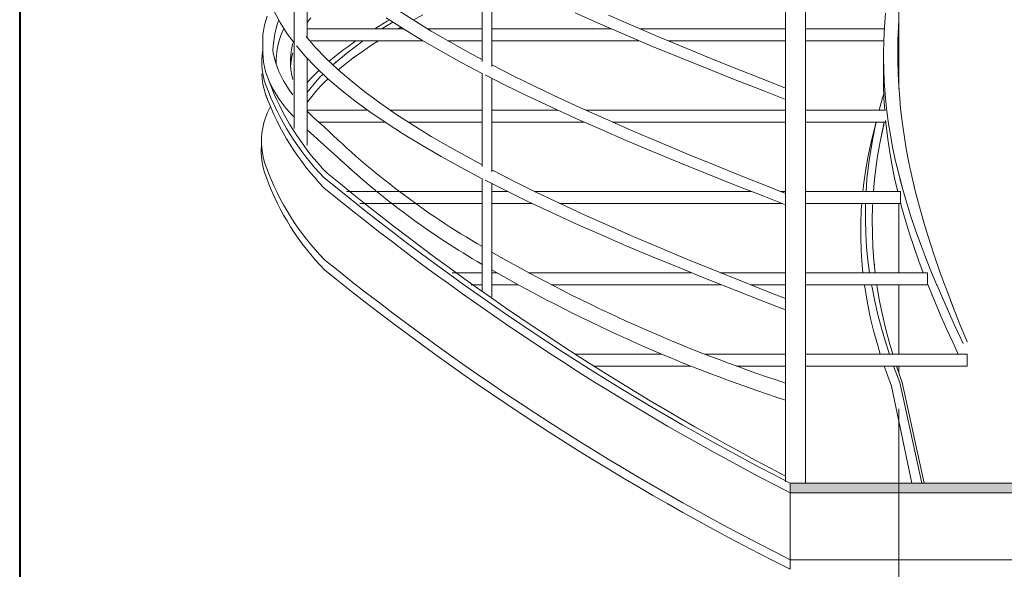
# Model space of a CAD drawing. Header units: millimetres. Extents: x 16408 to 141596, y -21057 to 26364.
# Tile 40 of 144: x 28455 to 30514, y 1516 to 2665. Entities that reach past the tile are written whole.
import ezdxf

# ---------------------------------------------------------------- set-up
doc = ezdxf.new("R2010")
doc.units = ezdxf.units.MM
doc.header["$MEASUREMENT"] = 0
doc.linetypes.add('Wipeout_Contour', pattern=[1000, 0, -1000])
for name, color, linetype, lineweight in [('0_Nr_pióra__1', 7, 'Continuous', 13), ('0_Nr_pióra__103', 7, 'Continuous', 5), ('inw_schody zewnętrzne_Nr_pióra__27', 7, 'Continuous', 40)]:
    doc.layers.add(name, color=color, linetype=linetype, lineweight=lineweight)

msp = doc.modelspace()

# ---------------------------------------------------------------- linework, layer by layer
at = {"layer": '0_Nr_pióra__103', "color": 7, "linetype": 'Continuous', "lineweight": 5}
for p, q in [((29028.7, 2437.6), (29028.7, 3469.7)), ((30097.8, 1696.4), (30097.8, 2935.5)), ((30056.5, 1699.6), (30056.5, 2916.7)), ((29056.5, 2627.5), (29056.5, 2804.5)), ((29421.8, 2578.2), (29421.8, 2773.2)), ((29442.3, 2567.6), (29442.3, 2762.8)), ((30293.5, 2590.3), (30293.5, 2774.6)), ((28999.8, 2659.3), (28987.5, 2682.6)), ((29277.8, 2664.8), (29241.9, 2688.1)), ((29669.4, 2656.2), (29616.8, 2679.5)), ((30262.9, 2650.4), (30265.2, 2678.8)), ((30262.9, 2650.4), (30265.2, 2678.8)), ((28967.1, 2653.6), (28972.9, 2672.9)), ((28988, 2632.5), (28993.8, 2655.8)), ((28993.8, 2655.8), (28997, 2664.6)), ((29014.7, 2635.9), (28999.8, 2659.3)), ((29056.5, 2659.2), (29063.7, 2668.9)), ((29205.5, 2651.4), (29223.4, 2662)), ((29220.3, 2651.4), (29235.4, 2660.4)), ((29257.5, 2646.1), (29221.4, 2669.4)), ((29223.4, 2662), (29228.5, 2664.8)), ((29315.8, 2641.5), (29277.8, 2664.8)), ((29278.4, 2664.4), (29278.9, 2664.7)), ((29278.9, 2664.7), (29298.2, 2675.3)), ((29723.3, 2632.9), (29669.4, 2656.2)), ((29739.3, 2651.7), (29686, 2675)), ((30292.5, 2650.4), (30293.5, 2664.9)), ((30292.5, 2650.4), (30293.5, 2664.9)), ((28963.8, 2634.3), (28967.1, 2653.6)), ((28992.8, 2651.9), (28993.4, 2653.8)), ((29002.2, 2634.7), (29006.7, 2645.4)), ((29006.7, 2645.4), (29007.5, 2647.1)), ((29028.7, 2617.1), (29014.7, 2635.9)), ((29056.5, 2646.4), (29257, 2646.4)), ((29197.5, 2646.4), (29205.5, 2651.4)), ((29212.4, 2646.4), (29220.3, 2651.4)), ((29246.9, 2646.4), (29252.3, 2649.5)), ((29295.8, 2622.8), (29257.5, 2646.1)), ((29307.8, 2646.4), (29421.8, 2646.4)), ((29355.8, 2618.2), (29315.8, 2641.5)), ((29442.3, 2646.4), (29692, 2646.4)), ((29794, 2628.3), (29739.3, 2651.7)), ((29751.6, 2646.4), (30056.5, 2646.4)), ((30097.8, 2646.4), (30262.7, 2646.4)), ((30261.5, 2622), (30262.9, 2650.4)), ((30261.5, 2622), (30262.9, 2650.4)), ((30291.4, 2622), (30292.5, 2650.4)), ((30291.4, 2622), (30292.5, 2650.4)), ((28963.2, 2615), (28963.8, 2634.3)), ((28963.2, 2595.8), (28963.2, 2615)), ((28984.8, 2609.2), (28988, 2632.5)), ((28995.5, 2613.5), (28998.4, 2624.1)), ((28998.4, 2624.1), (29002.2, 2634.7)), ((29025.4, 2613.5), (29026.1, 2616.3)), ((29073.1, 2608.1), (29054.4, 2629.9)), ((29063.8, 2621.4), (29298.1, 2621.4)), ((29140.9, 2608.9), (29155.9, 2619.5)), ((29155.9, 2619.5), (29158.8, 2621.4)), ((29156.4, 2608.9), (29171.3, 2619.5)), ((29171.3, 2619.5), (29174.2, 2621.4)), ((29189.4, 2611.1), (29205.4, 2621.4)), ((29336.1, 2599.4), (29295.8, 2622.8)), ((29350.2, 2621.4), (29421.8, 2621.4)), ((29397.7, 2594.9), (29355.8, 2618.2)), ((29442.3, 2621.4), (29527.2, 2621.4)), ((29523.2, 2621.4), (29750.5, 2621.4)), ((29778.5, 2609.6), (29723.3, 2632.9)), ((29849.8, 2605), (29794, 2628.3)), ((29810.5, 2621.4), (30056.5, 2621.4)), ((30097.8, 2621.4), (30261.5, 2621.4)), ((30261, 2593.7), (30261.5, 2622)), ((30261, 2593.7), (30261.5, 2622)), ((30291, 2593.7), (30291.4, 2622)), ((30291, 2593.7), (30291.4, 2622)), ((30293.5, 2520.6), (30293.5, 2624.4)), ((28961.9, 2592.2), (28963.2, 2601.8)), ((28964.9, 2576.5), (28963.2, 2595.8)), ((28984.6, 2601.7), (28984.8, 2609.2)), ((28985.2, 2595.6), (28984.6, 2601.7)), ((28989.7, 2576.3), (28985.2, 2595.6)), ((28991.9, 2592.2), (28993.3, 2602.9)), ((28993.3, 2602.9), (28995.5, 2613.5)), ((29021.8, 2592.2), (29023.2, 2602.9)), ((29023.2, 2602.9), (29025.4, 2613.5)), ((29023.6, 2583.9), (29025.8, 2594.6)), ((29025.8, 2594.6), (29026.1, 2595.7)), ((29051.9, 2589.3), (29033.7, 2610.7)), ((29095.4, 2584.7), (29073.1, 2608.1)), ((29102.1, 2578.4), (29131, 2601.5)), ((29109.9, 2571), (29142.3, 2598.2)), ((29131, 2601.5), (29140.9, 2608.9)), ((29139, 2595.7), (29142.3, 2598.2)), ((29142.3, 2598.2), (29156.4, 2608.9)), ((29158.7, 2589.9), (29173.7, 2600.5)), ((29173.7, 2600.5), (29189.4, 2611.1)), ((29378.4, 2576.1), (29336.1, 2599.4)), ((29421.8, 2582.1), (29397.7, 2594.9)), ((29835, 2586.3), (29778.5, 2609.6)), ((29906.8, 2581.7), (29849.8, 2605)), ((30261.1, 2585.9), (30261, 2593.7)), ((30261.1, 2585.9), (30261, 2593.7)), ((30291.2, 2576.1), (30291, 2593.7)), ((30291.2, 2576.1), (30291, 2593.7)), ((28961.2, 2581.6), (28961.9, 2592.2)), ((28961.4, 2571), (28961.2, 2581.6)), ((28969.2, 2557.2), (28964.9, 2576.5)), ((28996.8, 2557), (28989.7, 2576.3)), ((28991.2, 2581.6), (28991.9, 2592.2)), ((28991.4, 2571.8), (28991.2, 2581.6)), ((29021.2, 2581.6), (29021.8, 2592.2)), ((29021.4, 2571), (29021.2, 2581.6)), ((29021.6, 2567.8), (29022, 2573.3)), ((29022, 2573.3), (29023.6, 2583.9)), ((29074.3, 2566), (29051.9, 2589.3)), ((29056.5, 2403.3), (29056.5, 2584.5)), ((29120.1, 2561.4), (29095.4, 2584.7)), ((29116.2, 2577), (29117, 2577.6)), ((29121.2, 2560.5), (29155.5, 2587.5)), ((29153.3, 2585.9), (29158.7, 2589.9)), ((29422.2, 2553), (29378.4, 2576.1)), ((29892.5, 2563), (29835, 2586.3)), ((29964.7, 2558.4), (29906.8, 2581.7)), ((30261.2, 2529.2), (30261, 2585.9)), ((30262.5, 2537), (30261.1, 2585.9)), ((30292.4, 2537), (30291.2, 2577.4)), ((28962.3, 2560.4), (28961.4, 2571)), ((28964, 2549.7), (28962.3, 2560.4)), ((28976.2, 2537.9), (28969.2, 2557.2)), ((29006.4, 2537.7), (28996.8, 2557)), ((29022.3, 2560.4), (29021.4, 2571)), ((29023.9, 2549.7), (29022.3, 2560.4)), ((29066.5, 2545.1), (29077, 2555.7)), ((29099, 2542.7), (29074.3, 2566)), ((29077, 2555.7), (29081.1, 2559.6)), ((29147.2, 2538.1), (29120.1, 2561.4)), ((29421.8, 2358.2), (29421.8, 2553.2)), ((29487.2, 2548.2), (29442.3, 2571.2)), ((29951.1, 2539.6), (29892.5, 2563)), ((30023.5, 2535.1), (29964.7, 2558.4)), ((30261.2, 2529.2), (30261.1, 2557.6)), ((30292.4, 2537), (30291.8, 2553.8)), ((28962.1, 2541.4), (28961.3, 2552.1)), ((28963.7, 2530.8), (28962.1, 2541.4)), ((28966.6, 2539.1), (28964, 2549.7)), ((28969.9, 2528.5), (28966.6, 2539.1)), ((28985.7, 2518.6), (28976.2, 2537.9)), ((29018.6, 2518.4), (29006.4, 2537.7)), ((29026.1, 2540.1), (29023.9, 2549.7)), ((29056.5, 2534.1), (29056.9, 2534.5)), ((29056.9, 2534.5), (29066.5, 2545.1)), ((29064.5, 2523.9), (29073.3, 2534.5)), ((29073.3, 2534.5), (29082.9, 2545.1)), ((29082.9, 2545.1), (29089.4, 2551.8)), ((29084.3, 2526.1), (29094.8, 2536.8)), ((29094.8, 2536.8), (29100.1, 2541.8)), ((29126.2, 2519.4), (29099, 2542.7)), ((29176.5, 2514.8), (29147.2, 2538.1)), ((29468.6, 2529.5), (29428.3, 2549.9)), ((29442.3, 2347.6), (29442.3, 2542.8)), ((29534.5, 2524.9), (29487.2, 2548.2)), ((30010.7, 2516.3), (29951.1, 2539.6)), ((30056.5, 2522.2), (30023.5, 2535.1)), ((30264.5, 2508.7), (30262.5, 2537)), ((30264.5, 2508.7), (30262.5, 2537)), ((30294.3, 2508.7), (30292.4, 2537)), ((30294.3, 2508.7), (30292.4, 2537)), ((28966.1, 2520.2), (28963.7, 2530.8)), ((28969.3, 2509.6), (28966.1, 2520.2)), ((28997.8, 2499.3), (28985.7, 2518.6)), ((29026.1, 2508.5), (29018.6, 2518.4)), ((29056.5, 2513.2), (29064.5, 2523.9)), ((29065.7, 2504.9), (29074.6, 2515.5)), ((29074.6, 2515.5), (29084.3, 2526.1)), ((29155.6, 2496), (29126.2, 2519.4)), ((29208.1, 2491.5), (29176.5, 2514.8)), ((29516.4, 2506.2), (29468.6, 2529.5)), ((29583.5, 2501.6), (29534.5, 2524.9)), ((30056.5, 2498.6), (30010.7, 2516.3)), ((30262.1, 2500.9), (30261.2, 2529.2)), ((30262.1, 2500.9), (30261.2, 2529.2)), ((28972.4, 2501.1), (28969.3, 2509.6)), ((29012.4, 2480), (28997.8, 2499.3)), ((29056.5, 2492.7), (29057.6, 2494.3)), ((29057.6, 2494.3), (29065.7, 2504.9)), ((29187.4, 2472.7), (29155.6, 2496)), ((29241.9, 2468.1), (29208.1, 2491.5)), ((29565.8, 2482.9), (29516.4, 2506.2)), ((29634, 2478.3), (29583.5, 2501.6)), ((30252.3, 2476.4), (30259.3, 2502.1)), ((30252.3, 2476.4), (30259.3, 2502.1)), ((30259.3, 2502.1), (30261.8, 2510.1)), ((30259.3, 2502.1), (30261.8, 2510.1)), ((30263.6, 2476.4), (30262.1, 2500.9)), ((30263.6, 2476.4), (30262.1, 2500.9)), ((30267.4, 2480.4), (30264.5, 2508.7)), ((30267.4, 2480.4), (30264.5, 2508.7)), ((30296.8, 2480.4), (30294.3, 2508.7)), ((30296.8, 2480.4), (30294.3, 2508.7)), ((28969.2, 2460.5), (28973.3, 2471.1)), ((28973.3, 2471.1), (28979.3, 2484)), ((29026.1, 2464.6), (29012.4, 2480)), ((29056.5, 2476.4), (29182.3, 2476.4)), ((29070.1, 2460.5), (29056.5, 2473.8)), ((29221.4, 2449.4), (29187.4, 2472.7)), ((29229.9, 2476.4), (29292.3, 2476.4)), ((29287.2, 2476.4), (29421.8, 2476.4)), ((29351, 2476.4), (29416.3, 2476.4)), ((29442.3, 2476.4), (29579.9, 2476.4)), ((29442.3, 2476.4), (29579.9, 2476.4)), ((29442.3, 2476.4), (29443.7, 2476.4)), ((29616.8, 2459.5), (29565.8, 2482.9)), ((29686, 2455), (29634, 2478.3)), ((29638.1, 2476.4), (29852, 2476.4)), ((29638.1, 2476.4), (29852, 2476.4)), ((29839.5, 2476.4), (30056.5, 2476.4)), ((29922.2, 2476.4), (30048.2, 2476.4)), ((30097.8, 2476.4), (30265.6, 2476.4)), ((30097.8, 2476.4), (30265.6, 2476.4)), ((30271.1, 2452), (30267.4, 2480.4)), ((30271.1, 2452), (30267.4, 2480.4)), ((30300.1, 2452), (30296.8, 2480.4)), ((30300.1, 2452), (30296.8, 2480.4)), ((28963.4, 2439.3), (28965.9, 2449.9)), ((28965.9, 2449.9), (28969.2, 2460.5)), ((29028.7, 2462), (29026.1, 2464.6)), ((29092.1, 2441.2), (29070.1, 2460.5)), ((29080.4, 2451.4), (29218.4, 2451.4)), ((29080.4, 2451.4), (29218.4, 2451.4)), ((29080.4, 2451.4), (29218.4, 2451.4)), ((29277.8, 2444.8), (29241.9, 2468.1)), ((29267.6, 2451.4), (29344.8, 2451.4)), ((29267.6, 2451.4), (29344.8, 2451.4)), ((29267.6, 2451.4), (29344.8, 2451.4)), ((29333.2, 2451.4), (29416.6, 2451.4)), ((29405.5, 2451.4), (29416.3, 2451.4)), ((29416.6, 2451.4), (29421.8, 2451.4)), ((29442.3, 2451.4), (29635.1, 2451.4)), ((29442.3, 2451.4), (29635.1, 2451.4)), ((29669.4, 2436.2), (29616.8, 2459.5)), ((29739.3, 2431.7), (29686, 2455)), ((29694.1, 2451.4), (29927, 2451.4)), ((29694.1, 2451.4), (29927, 2451.4)), ((29920.4, 2451.4), (30048.2, 2451.4)), ((29997.6, 2451.4), (30048.2, 2451.4)), ((30034.8, 2451.4), (30056.5, 2451.4)), ((30097.8, 2451.4), (30265.8, 2451.4)), ((30097.8, 2451.4), (30265.8, 2451.4)), ((30235.2, 2409.2), (30245.7, 2451.5)), ((30244.7, 2445.4), (30246.2, 2451.4)), ((30244.7, 2445.4), (30246.2, 2451.4)), ((30255.3, 2417.1), (30262.8, 2451.4)), ((30266.5, 2444.2), (30265.5, 2454.4)), ((30266.5, 2444.2), (30265.5, 2454.4)), ((30275.6, 2423.7), (30271.1, 2452)), ((30275.6, 2423.7), (30271.1, 2452)), ((30304.1, 2423.7), (30300.1, 2452)), ((30304.1, 2423.7), (30300.1, 2452)), ((28961.7, 2428.6), (28963.4, 2439.3)), ((29147.9, 2352.1), (29056.5, 2434.8)), ((29257.5, 2426.1), (29221.4, 2449.4)), ((29315.8, 2421.5), (29277.8, 2444.8)), ((29723.3, 2412.9), (29669.4, 2436.2)), ((29794, 2408.3), (29739.3, 2431.7)), ((30235.2, 2409.2), (30242.3, 2437.6)), ((30238.8, 2417.1), (30244.7, 2445.4)), ((30238.8, 2417.1), (30244.7, 2445.4)), ((30255.3, 2417.1), (30261.5, 2445.4)), ((30269.9, 2415.9), (30266.5, 2444.2)), ((30269.9, 2415.9), (30266.5, 2444.2)), ((28960.6, 2407.4), (28960.7, 2418)), ((28960.7, 2418), (28961.7, 2428.6)), ((29295.8, 2402.8), (29257.5, 2426.1)), ((29355.8, 2398.2), (29315.8, 2421.5)), ((29778.5, 2389.6), (29723.3, 2412.9)), ((30229.1, 2380.9), (30235.2, 2409.2)), ((30229.1, 2380.9), (30235.2, 2409.2)), ((30233.7, 2388.7), (30238.8, 2417.1)), ((30233.7, 2388.7), (30238.8, 2417.1)), ((30250.1, 2388.7), (30255.3, 2417.1)), ((30250.1, 2388.7), (30255.3, 2417.1)), ((30274.2, 2387.6), (30269.9, 2415.9)), ((30274.2, 2387.6), (30269.9, 2415.9)), ((30280.9, 2395.4), (30275.6, 2423.7)), ((30280.9, 2395.4), (30275.6, 2423.7)), ((30308.8, 2395.4), (30304.1, 2423.7)), ((30308.8, 2395.4), (30304.1, 2423.7)), ((28960.4, 2388.5), (28960.6, 2407.4)), ((28960.9, 2377.8), (28960.4, 2388.5)), ((28961.2, 2396.8), (28960.6, 2407.4)), ((28962.7, 2386.1), (28961.2, 2396.8)), ((29336.1, 2379.4), (29295.8, 2402.8)), ((29397.7, 2374.9), (29355.8, 2398.2)), ((29835, 2366.3), (29778.5, 2389.6)), ((29849.8, 2385), (29794, 2408.3)), ((30231.8, 2375.4), (30233.7, 2388.7)), ((30231.8, 2375.4), (30233.7, 2388.7)), ((30247.3, 2370.4), (30250.1, 2388.7)), ((30247.3, 2370.4), (30250.1, 2388.7)), ((30286.9, 2367), (30280.9, 2395.4)), ((30286.9, 2367), (30280.9, 2395.4)), ((30314.1, 2367), (30308.8, 2395.4)), ((30314.1, 2367), (30308.8, 2395.4)), ((28962.2, 2367.2), (28960.9, 2377.8)), ((28964.9, 2375.5), (28962.7, 2386.1)), ((28967.9, 2364.9), (28964.9, 2375.5)), ((29378.4, 2356.1), (29336.1, 2379.4)), ((29421.8, 2362.1), (29397.7, 2374.9)), ((29906.8, 2361.7), (29849.8, 2385)), ((30224, 2352.6), (30228.3, 2376.5)), ((30226.6, 2332.1), (30232.1, 2377.6)), ((30228.3, 2376.5), (30229.1, 2380.9)), ((30228.3, 2376.5), (30229.1, 2380.9)), ((30242.3, 2332.1), (30247.3, 2370.4)), ((30279.1, 2360.1), (30274.2, 2387.6)), ((30279.1, 2360.1), (30274.2, 2387.6)), ((28964.3, 2356.6), (28962.2, 2367.2)), ((28967.2, 2346), (28964.3, 2356.6)), ((28971.8, 2354.3), (28967.9, 2364.9)), ((28972, 2353.8), (28971.8, 2354.3)), ((29422.2, 2333), (29378.4, 2356.1)), ((29487.2, 2328.2), (29442.3, 2351.2)), ((29892.5, 2343), (29835, 2366.3)), ((29964.7, 2338.4), (29906.8, 2361.7)), ((30219.9, 2324.2), (30224, 2352.6)), ((30219.9, 2324.2), (30224, 2352.6)), ((30224, 2352.6), (30224.5, 2355.4)), ((30226.6, 2332.1), (30229, 2354)), ((30242.3, 2332.1), (30244.3, 2349)), ((30285.1, 2330.9), (30279.1, 2360.1)), ((30289.4, 2356.7), (30286.9, 2367)), ((30289.4, 2356.7), (30286.9, 2367)), ((30301.3, 2310.4), (30288.8, 2359.4)), ((30318.3, 2347.3), (30314.1, 2367)), ((30318.3, 2347.3), (30314.1, 2367)), ((30326.8, 2310.4), (30317.6, 2350.7)), ((28970.9, 2335.3), (28967.2, 2346)), ((29421.8, 2098), (29421.8, 2333.2)), ((29468.6, 2309.5), (29428.3, 2329.9)), ((29534.5, 2304.9), (29487.2, 2328.2)), ((29951.1, 2319.6), (29892.5, 2343)), ((30023.5, 2315.1), (29964.7, 2338.4)), ((30224.6, 2306.4), (30226.6, 2332.1)), ((30224.6, 2306.4), (30226.6, 2332.1)), ((30240, 2306.4), (30242.3, 2332.1)), ((30240, 2306.4), (30242.3, 2332.1)), ((30285.1, 2330.9), (30284, 2336.3)), ((30290.8, 2306.4), (30285.1, 2330.9)), ((30290.8, 2306.4), (30285.1, 2330.9)), ((30301.3, 2310.4), (30295.4, 2332.6)), ((29138.4, 2306.4), (29421.8, 2306.4)), ((29442.3, 2086.1), (29442.3, 2322.8)), ((29442.3, 2306.4), (29474.9, 2306.4)), ((29516.4, 2286.2), (29468.6, 2309.5)), ((29531.4, 2306.4), (29707.5, 2306.4)), ((29683.6, 2306.4), (29984.8, 2306.4)), ((29776.4, 2306.4), (29984.8, 2306.4)), ((30010.7, 2296.3), (29951.1, 2319.6)), ((30056.5, 2302.2), (30023.5, 2315.1)), ((30045.7, 2306.4), (30056.5, 2306.4)), ((30045.7, 2306.4), (30048.2, 2306.4)), ((30045.7, 2306.4), (30048.2, 2306.4)), ((30097.8, 2306.4), (30296.5, 2306.4)), ((30097.8, 2306.4), (30296.5, 2306.4)), ((30217.9, 2306.4), (30219.9, 2324.2)), ((30217.9, 2306.4), (30219.9, 2324.2)), ((30296.5, 2306.4), (30296.5, 2281.4)), ((30309.6, 2282), (30301.3, 2310.4)), ((30309.6, 2282), (30301.3, 2310.4)), ((30326.8, 2310.4), (30323.7, 2323.5)), ((30334, 2282), (30326.8, 2310.4)), ((30334, 2282), (30326.8, 2310.4)), ((29565.8, 2262.9), (29516.4, 2286.2)), ((29583.5, 2281.6), (29534.5, 2304.9)), ((30056.5, 2278.6), (30010.7, 2296.3)), ((29166.4, 2281.4), (29421.8, 2281.4)), ((29442.3, 2281.4), (29526.5, 2281.4)), ((29634, 2258.3), (29583.5, 2281.6)), ((29583.8, 2281.4), (29778.7, 2281.4)), ((29748, 2281.4), (29778.7, 2281.4)), ((29759.4, 2281.4), (30049.1, 2281.4)), ((29848.4, 2281.4), (30048.2, 2281.4)), ((30097.8, 2281.4), (30297.2, 2281.4)), ((30097.8, 2281.4), (30297.2, 2281.4)), ((30097.8, 2281.4), (30103.1, 2281.4)), ((30213.5, 2239.2), (30214.6, 2267.6)), ((30213.5, 2239.2), (30214.6, 2267.6)), ((30214.6, 2267.6), (30215.6, 2281.4)), ((30214.6, 2267.6), (30215.6, 2281.4)), ((30223.2, 2247.1), (30223.3, 2275.4)), ((30223.2, 2247.1), (30223.3, 2275.4)), ((30223.3, 2275.4), (30223.5, 2281.4)), ((30223.3, 2275.4), (30223.5, 2281.4)), ((30237.5, 2247.1), (30238.1, 2275.4)), ((30237.5, 2247.1), (30238.1, 2275.4)), ((30238.1, 2275.4), (30238.5, 2281.4)), ((30238.1, 2275.4), (30238.5, 2281.4)), ((30293.5, 2136.4), (30293.5, 2281.4)), ((30299, 2274.2), (30296.4, 2284.4)), ((30299, 2274.2), (30296.4, 2284.4)), ((30307.1, 2245.9), (30299, 2274.2)), ((30307.1, 2245.9), (30299, 2274.2)), ((30318.6, 2253.7), (30309.6, 2282)), ((30318.6, 2253.7), (30309.6, 2282)), ((30341.9, 2253.7), (30334, 2282)), ((30341.9, 2253.7), (30334, 2282)), ((29616.8, 2239.5), (29565.8, 2262.9)), ((29686, 2235), (29634, 2258.3)), ((30224, 2218.7), (30223.2, 2247.1)), ((30224, 2218.7), (30223.2, 2247.1)), ((30237.8, 2218.7), (30237.5, 2247.1)), ((30237.8, 2218.7), (30237.5, 2247.1)), ((30315.8, 2217.6), (30307.1, 2245.9)), ((30315.8, 2217.6), (30307.1, 2245.9)), ((30328.1, 2225.4), (30318.6, 2253.7)), ((30328.1, 2225.4), (30318.6, 2253.7)), ((30350.2, 2225.4), (30341.9, 2253.7)), ((30350.2, 2225.4), (30341.9, 2253.7)), ((29669.4, 2216.2), (29616.8, 2239.5)), ((29739.3, 2211.7), (29686, 2235)), ((30213.4, 2210.9), (30213.5, 2239.2)), ((30213.4, 2210.9), (30213.5, 2239.2)), ((30338.3, 2197), (30328.1, 2225.4)), ((30338.3, 2197), (30328.1, 2225.4)), ((30359.2, 2197), (30350.2, 2225.4)), ((30359.2, 2197), (30350.2, 2225.4)), ((29723.3, 2192.9), (29669.4, 2216.2)), ((29794, 2188.3), (29739.3, 2211.7)), ((30214.4, 2182.6), (30213.4, 2210.9)), ((30214.4, 2182.6), (30213.4, 2210.9)), ((30225.8, 2190.4), (30224, 2218.7)), ((30225.8, 2190.4), (30224, 2218.7)), ((30239, 2190.4), (30237.8, 2218.7)), ((30239, 2190.4), (30237.8, 2218.7)), ((30325.2, 2189.2), (30315.8, 2217.6)), ((30325.2, 2189.2), (30315.8, 2217.6)), ((29778.5, 2169.6), (29723.3, 2192.9)), ((29849.8, 2165), (29794, 2188.3)), ((30215.9, 2160.5), (30214.4, 2182.6)), ((30215.9, 2160.5), (30214.4, 2182.6)), ((30228.7, 2162.1), (30225.8, 2190.4)), ((30228.7, 2162.1), (30225.8, 2190.4)), ((30241.1, 2162.1), (30239, 2190.4)), ((30241.1, 2162.1), (30239, 2190.4)), ((30335.2, 2160.9), (30325.2, 2189.2)), ((30335.2, 2160.9), (30325.2, 2189.2)), ((30349.1, 2168.7), (30338.3, 2197)), ((30349.1, 2168.7), (30338.3, 2197)), ((30368.6, 2168.7), (30359.2, 2197)), ((30368.6, 2168.7), (30359.2, 2197)), ((29835, 2146.3), (29778.5, 2169.6)), ((29906.8, 2141.7), (29849.8, 2165)), ((30229.4, 2156.2), (30228.7, 2162.1)), ((30232.1, 2136.4), (30228.7, 2162.1)), ((30242.2, 2152), (30241.1, 2162.1)), ((30243.9, 2136.4), (30241.1, 2162.1)), ((30360.3, 2140.4), (30349.1, 2168.7)), ((30360.3, 2140.4), (30349.1, 2168.7)), ((30378.4, 2140.4), (30368.6, 2168.7)), ((30378.4, 2140.4), (30368.6, 2168.7)), ((29892.5, 2123), (29835, 2146.3)), ((29964.7, 2118.4), (29906.8, 2141.7)), ((30218.2, 2136.4), (30215.9, 2160.5)), ((30344.4, 2136.4), (30335.2, 2160.9)), ((30344.4, 2136.4), (30335.2, 2160.9)), ((29359.3, 2136.4), (29421.8, 2136.4)), ((29442.3, 2136.4), (29452.3, 2136.4)), ((29519.3, 2136.4), (29859.3, 2136.4)), ((29951.1, 2099.6), (29892.5, 2123)), ((29919.9, 2136.4), (30056.5, 2136.4)), ((30097.8, 2136.4), (30221.4, 2136.4)), ((30097.8, 2136.4), (30221.4, 2136.4)), ((30218.2, 2136.4), (30218.1, 2137.5)), ((30221.4, 2136.4), (30353, 2136.4)), ((30290.3, 2136.4), (30353, 2136.4)), ((30353, 2136.4), (30353, 2111.4)), ((30372.1, 2112), (30360.3, 2140.4)), ((30372.1, 2112), (30360.3, 2140.4)), ((30388.7, 2112), (30378.4, 2140.4)), ((30388.7, 2112), (30378.4, 2140.4)), ((29399.3, 2111.4), (29421.8, 2111.4)), ((29442.3, 2111.4), (29497, 2111.4)), ((29566.5, 2111.4), (29921.5, 2111.4)), ((30023.5, 2095.1), (29964.7, 2118.4)), ((29982.2, 2111.4), (30056.5, 2111.4)), ((30097.8, 2111.4), (30299.1, 2111.4)), ((30097.8, 2111.4), (30353, 2111.4)), ((30223.4, 2097.6), (30221.4, 2111.4)), ((30223.4, 2097.6), (30221.4, 2111.4)), ((30237.2, 2105.4), (30236.2, 2111.4)), ((30237.2, 2105.4), (30236.2, 2111.4)), ((30242.9, 2077.1), (30237.2, 2105.4)), ((30242.9, 2077.1), (30237.2, 2105.4)), ((30248.2, 2105.4), (30247.3, 2111.4)), ((30248.2, 2105.4), (30247.3, 2111.4)), ((30253, 2077.1), (30248.2, 2105.4)), ((30253, 2077.1), (30248.2, 2105.4)), ((30293.5, 1966.4), (30293.5, 2111.4)), ((30368.6, 2075.9), (30353.9, 2111.8)), ((30373.2, 2109.5), (30372.1, 2112)), ((30373.2, 2109.5), (30372.1, 2112)), ((30396.9, 2055.4), (30373.2, 2109.5)), ((30391.9, 2103.5), (30388.7, 2112)), ((30391.9, 2103.5), (30388.7, 2112)), ((30410.3, 2055.4), (30391.9, 2103.5)), ((30010.7, 2076.3), (29951.1, 2099.6)), ((30056.5, 2082.2), (30023.5, 2095.1)), ((30228.3, 2069.2), (30223.4, 2097.6)), ((30228.3, 2069.2), (30223.4, 2097.6)), ((30368.6, 2075.9), (30362.3, 2091.1)), ((30384.3, 2083.7), (30384.1, 2084.1)), ((30384.3, 2083.7), (30384.1, 2084.1)), ((30396.9, 2055.4), (30384.3, 2083.7)), ((30056.5, 2058.6), (30010.7, 2076.3)), ((30234.3, 2040.9), (30228.3, 2069.2)), ((30234.3, 2040.9), (30228.3, 2069.2)), ((30249.5, 2048.7), (30242.9, 2077.1)), ((30249.5, 2048.7), (30242.9, 2077.1)), ((30258.8, 2048.7), (30253, 2077.1)), ((30258.8, 2048.7), (30253, 2077.1)), ((30380.6, 2047.6), (30368.6, 2075.9)), ((30380.6, 2047.6), (30368.6, 2075.9)), ((30410.3, 2055.4), (30401.3, 2078.6)), ((30241.2, 2012.6), (30234.3, 2040.9)), ((30241.2, 2012.6), (30234.3, 2040.9)), ((30257, 2020.4), (30249.5, 2048.7)), ((30257, 2020.4), (30249.5, 2048.7)), ((30265.4, 2020.4), (30258.8, 2048.7)), ((30265.4, 2020.4), (30258.8, 2048.7)), ((30393.1, 2019.2), (30380.6, 2047.6)), ((30393.1, 2019.2), (30380.6, 2047.6)), ((30409.9, 2027), (30396.9, 2055.4)), ((30409.9, 2027), (30396.9, 2055.4)), ((30421.6, 2027), (30410.3, 2055.4)), ((30421.6, 2027), (30410.3, 2055.4)), ((30265.3, 1992.1), (30257, 2020.4)), ((30265.3, 1992.1), (30257, 2020.4)), ((30272.9, 1992.1), (30265.4, 2020.4)), ((30272.9, 1992.1), (30265.4, 2020.4)), ((30406, 1990.9), (30393.1, 2019.2)), ((30406, 1990.9), (30393.1, 2019.2)), ((30423.1, 1998.7), (30409.9, 2027)), ((30423.1, 1998.7), (30409.9, 2027)), ((30433.2, 1998.7), (30421.6, 2027)), ((30433.2, 1998.7), (30421.6, 2027)), ((30249.1, 1984.2), (30241.2, 2012.6)), ((30249.1, 1984.2), (30241.2, 2012.6)), ((30427.8, 1988.6), (30423.1, 1998.7)), ((30427.8, 1988.6), (30423.1, 1998.7)), ((30436.1, 1991.7), (30433.2, 1998.7)), ((30436.1, 1991.7), (30433.2, 1998.7)), ((30254.5, 1966.4), (30249.1, 1984.2)), ((30254.5, 1966.4), (30249.1, 1984.2)), ((30273.6, 1966.4), (30265.3, 1992.1)), ((30273.6, 1966.4), (30265.3, 1992.1)), ((30280.4, 1966.4), (30272.9, 1992.1)), ((30280.4, 1966.4), (30272.9, 1992.1)), ((30417, 1966.4), (30406, 1990.9)), ((30417, 1966.4), (30406, 1990.9)), ((30436.4, 1991.9), (30436.1, 1991.7)), ((30436.4, 1991.9), (30436.1, 1991.7)), ((29616.1, 1966.4), (29797.1, 1966.4)), ((29886.8, 1966.4), (30056.5, 1966.4)), ((30097.8, 1966.4), (30427.8, 1966.4)), ((30427.8, 1966.4), (30436.2, 1966.4)), ((30436.2, 1941.4), (30436.2, 1966.4)), ((29655.3, 1941.4), (29858.1, 1941.4)), ((29953.1, 1941.4), (30056.5, 1941.4)), ((30097.8, 1941.4), (30427.8, 1941.4)), ((30267.4, 1927.6), (30262.7, 1941.4)), ((30295.5, 1907.1), (30282.2, 1941.4)), ((30300.4, 1907.1), (30288, 1941.4)), ((30293.5, 1926.3), (30293.5, 1941.4)), ((30427.8, 1941.4), (30436.2, 1941.4)), ((30267.4, 1927.6), (30265.8, 1932.1)), ((30278.1, 1899.2), (30267.4, 1927.6)), ((30278.1, 1899.2), (30267.4, 1927.6)), ((30295.5, 1907.1), (30288.6, 1924.8)), ((30300.4, 1907.1), (30294.7, 1922.9)), ((30293.5, -3.6), (30293.5, 1851.9)), ((30293.5, 1696.4), (30293.5, 1851.9)), ((30066.1, 1696.4), (30234, 1696.4)), ((30066.1, 1516.4), (30066.1, 1696.4)), ((30349.3, 1696.4), (30466, 1696.4)), ((30466, 1696.4), (30583.2, 1696.4)), ((30121, 1676.4), (30234, 1676.4)), ((30234, 1676.4), (30349.3, 1676.4)), ((30349.3, 1676.4), (30466, 1676.4)), ((30466, 1676.4), (30583.2, 1676.4)), ((30066.1, 1536.4), (31196.4, 1536.4))]:
    msp.add_line(p, q, dxfattribs=at)
at = {"layer": '0_Nr_pióra__103', "color": 7, "linetype": 'Continuous', "lineweight": 5, "flags": 128}
for points in [[(28976.2, 2537.9, 0.104539), (29097.7, 2344.7, 0.052467), (30056.5, 1711.1)], [(28969.9, 2528.5, 0.104539), (29091.4, 2335.3, 0.053754), (30066.1, 1696.4)], [(28970.1, 2507.2, 0.104539), (29091.4, 2313.9, 0.053754), (30066.1, 1676.4)], [(29092.1, 2441.2, 0.061505), (29421.8, 2191.2)], [(29124.8, 2373, 0.054824), (29421.8, 2153.9)], [(28970.9, 2356.7, 0.104539), (29092.4, 2163.5, 0.053754), (30066.1, 1536.4)], [(28970.9, 2335.3, 0.104539), (29092.4, 2142.1, 0.053754), (30066.1, 1516.4)], [(29442.3, 2179.4, 0.051661), (30056.5, 1905.7)], [(29442.3, 2142.1, 0.051654), (30056.5, 1869.8)]]:
    msp.add_lwpolyline(points, format="xyb", dxfattribs=at)
at = {"layer": 'inw_schody zewnętrzne_Nr_pióra__27', "color": 7, "linetype": 'Continuous', "lineweight": 40}
msp.add_line((28455.2, 3836.4), (28455.2, -3.6), dxfattribs=at)

# ---------------------------------------------------------------- wipeouts: each hides what was drawn before it
at = {"color": 254, "linetype": 'Wipeout_Contour', "lineweight": 0, "ltscale": 91082.297061}
msp.add_wipeout([(30320.5, 1696.4), (30308.7, 1725), (30308.7, 1696.4)], dxfattribs=at)

# ---------------------------------------------------------------- next in the draw order: hatches: boundary and pattern name
at = {"layer": '0_Nr_pióra__1', "linetype": 'Continuous', "lineweight": 0, "true_color": 0x000000}
msp.add_hatch(color=18, dxfattribs=at).paths.add_polyline_path([(31196.4, 1676.4), (31196.4, 1695.6), (30066.1, 1696.4), (30066.1, 1676.4)])

# ---------------------------------------------------------------- next in the draw order: linework, layer by layer
at = {"layer": '0_Nr_pióra__1', "color": 7, "linetype": 'Continuous', "lineweight": 13, "flags": 128}
msp.add_lwpolyline([(31196.4, 1676.4), (31196.4, 1695.6), (30066.1, 1696.4), (30066.1, 1676.4)], close=True, dxfattribs=at)
at = {"layer": '0_Nr_pióra__103', "color": 7, "linetype": 'Continuous', "lineweight": 5}
for p, q in [((30320.5, 1696.4), (30278.1, 1899.2)), ((30320.5, 1696.4), (30278.1, 1899.2)), ((30341.1, 1696.4), (30295.5, 1907.1)), ((30341.1, 1696.4), (30295.5, 1907.1)), ((30346, 1696.4), (30300.4, 1907.1)), ((30346, 1696.4), (30300.4, 1907.1)), ((30234, 1696.4), (30349.3, 1696.4))]:
    msp.add_line(p, q, dxfattribs=at)

doc.saveas('drawing.dxf')
